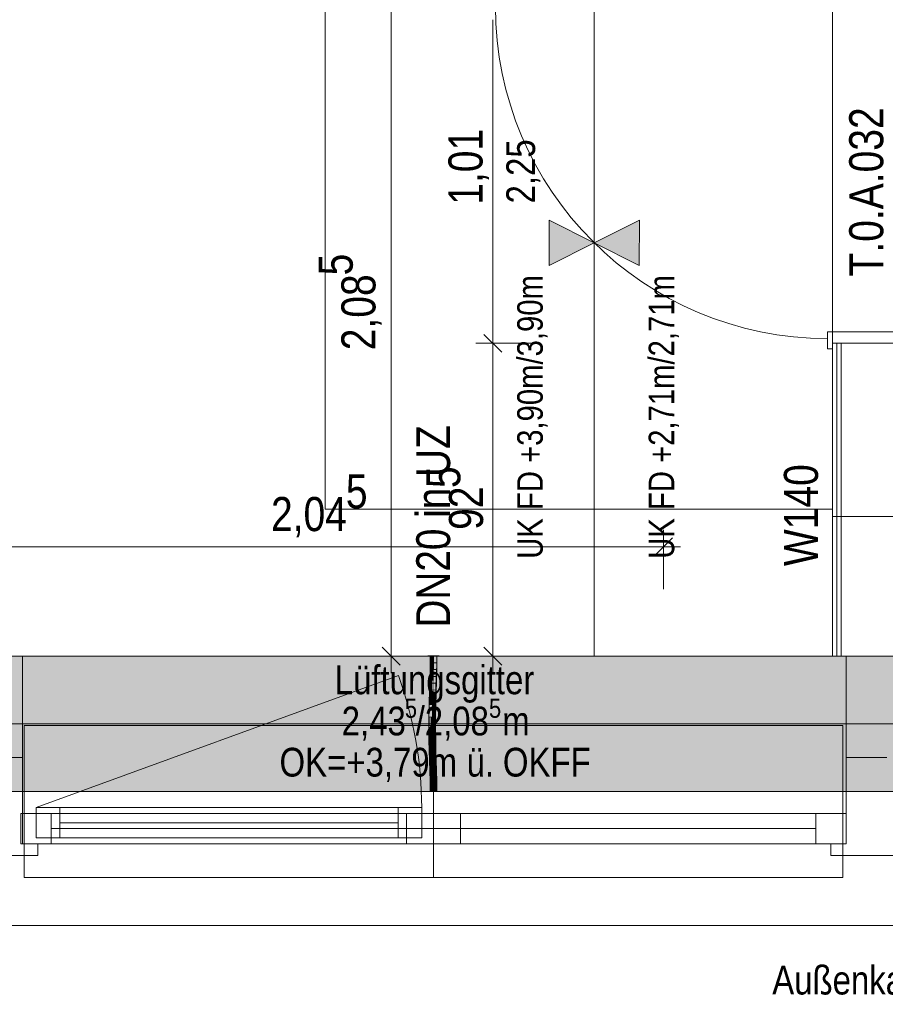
# Model space of a CAD drawing. Extents: x -620 to 300, y 62 to 1162.
# Tile 19 of 93: x -284 to -233, y 203 to 261. Entities that reach past the tile are written whole.
import ezdxf
from ezdxf.lldxf.tags import DXFTag

# ---------------------------------------------------------------- set-up
doc = ezdxf.new("R2010")
doc.units = 0
doc.layers.get('0').update_dxf_attribs({"lineweight": 13})
for name, color, linetype, lineweight, true_color in [('--Bem innen', 9, 'Continuous', 13, 0x808080), ('00 -Bauelemente -Dämmung innen', 7, 'Continuous', 9, 0xff7fe6), ('00 -Bauelemente -Gipskarton', 7, 'Continuous', 9, 0xff7fe6), ('00_Beschriftung UZ', 3, 'Continuous', 35, 0x00ff00), ('30 -33 Aussenwände- 7 Fassade_ Elemente', 7, 'Continuous', 9, 0x00aacc), ('30 -34 Innenwände- 2 nichttragend', 7, 'Continuous', 18, 0xff7fe6), ('30 -34 Innenwände- 4 Türen_Fenster', 7, 'Continuous', 15, 0x9955ff), ('30 -35 Decken- 1 Konstruktion-Träger- Stahlbeton', 7, 'Continuous', 13, 0x33aa00), ('70 -72 Beschriftung- 1 Beschriftung allgemein', 7, 'Continuous', 9, 0xff6633), ('70 -72 Beschriftung- 2 Beschriftung Bauteile', 7, 'Continuous', 9, 0x9999ff), ('70 -72 Beschriftung- 8 barrierefrei', 7, 'fein_strichliert-A06G94JU8I', 9, 0x888888), ('70 -76 Bemaßung- 2 Allgemein', 9, 'Continuous', 5, 0x808080), ('E_Leerrohr 20', 7, 'Continuous', 13, 0xcc0099), ('E_Leerrohr 20-Shading', 7, 'Continuous', 13, 0xcc0099), ('iwb_Schraffur_Unterzug', 7, 'Continuous', 5, 0xffffcc)]:
    doc.layers.add(name, color=color, linetype=linetype, lineweight=lineweight, true_color=true_color)
for name, color, linetype, lineweight in [('70 -71 Achsen- 1 Gebäudeachsen', 7, 'STRICHPUNKT2-A06G94JT8I', 18), ('70 -75 Raumstempel- 3 Wandstempel', 7, 'Continuous', 50), ('Detailelementbeschriftung', 7, 'Continuous', 9), ('Keine', 7, 'Continuous', 9)]:
    doc.layers.add(name, color=color, linetype=linetype, lineweight=lineweight)
doc.styles.get("Standard").update_dxf_attribs({"font": 'ARIALN.TTF'})
tags = doc.linetypes.add('fein_strichliert-A06G94JU8I', pattern=[4, 1, -2, 1]).pattern_tags.tags
tags[8:9] = [DXFTag(74, 4), DXFTag(75, 0), DXFTag(340, '0'), DXFTag(46, 0.0), DXFTag(50, 0.0), DXFTag(44, 0.0), DXFTag(45, 0.0)]
tags[6:7] = [DXFTag(74, 4), DXFTag(75, 0), DXFTag(340, '0'), DXFTag(46, 0.0), DXFTag(50, 0.0), DXFTag(44, 0.0), DXFTag(45, 0.0)]
tags[4:5] = [DXFTag(74, 4), DXFTag(75, 0), DXFTag(340, '0'), DXFTag(46, 0.0), DXFTag(50, 0.0), DXFTag(44, 0.0), DXFTag(45, 0.0)]
tags = doc.linetypes.add('STRICHPUNKT2', pattern=[12.7, 6.35, -3.175, 0, -3.175]).pattern_tags.tags
tags[10:11] = [DXFTag(74, 4), DXFTag(75, 0), DXFTag(340, '0'), DXFTag(46, 0.0), DXFTag(50, 0.0), DXFTag(44, 0.0), DXFTag(45, 0.0)]
tags[8:9] = [DXFTag(74, 4), DXFTag(75, 0), DXFTag(340, '0'), DXFTag(46, 0.0), DXFTag(50, 0.0), DXFTag(44, 0.0), DXFTag(45, 0.0)]
tags[6:7] = [DXFTag(74, 4), DXFTag(75, 0), DXFTag(340, '0'), DXFTag(46, 0.0), DXFTag(50, 0.0), DXFTag(44, 0.0), DXFTag(45, 0.0)]
tags[4:5] = [DXFTag(74, 4), DXFTag(75, 0), DXFTag(340, '0'), DXFTag(46, 0.0), DXFTag(50, 0.0), DXFTag(44, 0.0), DXFTag(45, 0.0)]
tags = doc.linetypes.add('STRICHPUNKT2-A06G94JT8I', pattern=[12.7, 6.35, -3.175, 0, -3.175]).pattern_tags.tags
tags[10:11] = [DXFTag(74, 4), DXFTag(75, 0), DXFTag(340, '0'), DXFTag(46, 0.0), DXFTag(50, 0.0), DXFTag(44, 0.0), DXFTag(45, 0.0)]
tags[8:9] = [DXFTag(74, 4), DXFTag(75, 0), DXFTag(340, '0'), DXFTag(46, 0.0), DXFTag(50, 0.0), DXFTag(44, 0.0), DXFTag(45, 0.0)]
tags[6:7] = [DXFTag(74, 4), DXFTag(75, 0), DXFTag(340, '0'), DXFTag(46, 0.0), DXFTag(50, 0.0), DXFTag(44, 0.0), DXFTag(45, 0.0)]
tags[4:5] = [DXFTag(74, 4), DXFTag(75, 0), DXFTag(340, '0'), DXFTag(46, 0.0), DXFTag(50, 0.0), DXFTag(44, 0.0), DXFTag(45, 0.0)]

# ---------------------------------------------------------------- blocks, each defined once
blk = doc.blocks.new('Shading-A06G94JF8I', base_point=(-259.802, 219.988))
at = {"layer": 'E_Leerrohr 20-Shading', "color": 223, "true_color": 0xc67fb4}
for points in [[(-260.019, 223.614), (-260.077, 223.614), (-260.025, 222.891), (-260.084, 222.892)], [(-259.722, 223.614), (-259.736, 223.614), (-259.73, 222.886), (-259.742, 222.887)], [(-259.722, 223.614), (-259.73, 222.886), (-259.701, 223.614), (-259.712, 222.886)], [(-259.701, 223.614), (-259.712, 222.886), (-259.691, 223.614), (-259.703, 222.886)], [(-259.703, 222.886), (-259.688, 222.886), (-259.691, 223.614), (-259.677, 223.614)], [(-259.688, 222.886), (-259.684, 222.886), (-259.677, 223.614)], [(-260.025, 222.891), (-260.084, 222.892), (-260.042, 222.167), (-260.099, 222.169)], [(-260.04, 222.167), (-260.025, 222.891), (-260.042, 222.167)], [(-259.73, 222.886), (-259.742, 222.887), (-259.75, 222.16), (-259.758, 222.16)], [(-259.734, 222.75), (-259.75, 222.16), (-259.749, 222.16)], [(-259.712, 222.886), (-259.749, 222.16), (-259.734, 222.16)], [(-259.712, 222.886), (-259.73, 222.886), (-259.749, 222.16), (-259.734, 222.75)], [(-259.712, 222.886), (-259.734, 222.16), (-259.703, 222.886), (-259.726, 222.16)], [(-259.726, 222.16), (-259.714, 222.159), (-259.703, 222.886), (-259.688, 222.886)], [(-259.714, 222.159), (-259.699, 222.159), (-259.688, 222.886), (-259.684, 222.886)], [(-260.042, 222.167), (-260.099, 222.169), (-260.065, 221.443), (-260.119, 221.444)], [(-260.065, 221.443), (-260.061, 221.443), (-260.042, 222.167), (-260.04, 222.167)], [(-260.061, 221.443), (-260.06, 221.443), (-260.04, 222.167)], [(-259.75, 222.16), (-259.758, 222.16), (-259.775, 221.435), (-259.777, 221.435)], [(-259.749, 222.16), (-259.75, 222.16), (-259.772, 221.435), (-259.775, 221.435)], [(-259.734, 222.16), (-259.749, 222.16), (-259.761, 221.435), (-259.772, 221.435)], [(-259.734, 222.16), (-259.761, 221.435), (-259.726, 222.16), (-259.754, 221.435)], [(-259.754, 221.435), (-259.748, 221.435), (-259.726, 222.16), (-259.714, 222.159)], [(-259.748, 221.435), (-259.719, 221.434), (-259.714, 222.159), (-259.699, 222.159)], [(-260.138, 220.719), (-260.073, 221.169), (-260.119, 221.444), (-260.065, 221.443)], [(-260.065, 221.443), (-260.073, 221.169), (-260.061, 221.443), (-260.067, 221.207)], [(-260.067, 221.207), (-260.066, 221.217), (-260.061, 221.443), (-260.06, 221.443)], [(-259.775, 221.435), (-259.777, 221.435), (-259.784, 221.174)], [(-259.781, 221.141), (-259.78, 221.302), (-259.784, 221.168)], [(-259.78, 221.302), (-259.784, 221.174), (-259.784, 221.168)], [(-259.761, 221.435), (-259.772, 221.435), (-259.774, 221.074), (-259.781, 221.141)], [(-259.781, 221.141), (-259.772, 221.435), (-259.78, 221.302), (-259.775, 221.435)], [(-259.761, 221.435), (-259.774, 221.074), (-259.754, 221.435), (-259.77, 221.029)], [(-259.77, 221.029), (-259.767, 221.004), (-259.754, 221.435), (-259.748, 221.435)], [(-259.767, 221.004), (-259.738, 220.71), (-259.748, 221.435), (-259.719, 221.434)], [(-260.088, 220.718), (-260.138, 220.719), (-260.112, 219.991), (-260.151, 219.992)], [(-260.088, 220.718), (-260.082, 220.848), (-260.138, 220.719), (-260.073, 221.169)], [(-260.093, 219.991), (-260.079, 220.718), (-260.112, 219.991), (-260.088, 220.718)], [(-260.079, 220.718), (-260.066, 221.217), (-260.088, 220.718)], [(-260.073, 221.169), (-260.082, 220.848), (-260.067, 221.207), (-260.069, 221.153)], [(-260.069, 221.153), (-260.066, 221.217), (-260.067, 221.207)], [(-259.807, 219.988), (-259.787, 220.711), (-259.81, 219.988), (-259.794, 220.711)], [(-259.794, 220.711), (-259.796, 220.711), (-259.81, 219.988)], [(-259.807, 219.988), (-259.803, 219.988), (-259.782, 220.711), (-259.793, 220.316)], [(-259.807, 219.988), (-259.782, 220.711), (-259.787, 220.711)], [(-259.802, 219.988), (-259.751, 219.987), (-259.78, 220.711), (-259.738, 220.71)], [(-259.802, 219.988), (-259.78, 220.711), (-259.793, 220.316)], [(-259.784, 221.168), (-259.784, 221.174), (-259.796, 220.711)], [(-259.794, 220.711), (-259.781, 221.141), (-259.796, 220.711), (-259.784, 221.168)], [(-259.774, 221.074), (-259.781, 221.141), (-259.787, 220.711), (-259.794, 220.711)], [(-259.793, 220.316), (-259.78, 220.711), (-259.782, 220.711)], [(-259.774, 221.074), (-259.787, 220.711), (-259.77, 221.029), (-259.782, 220.711)], [(-259.782, 220.711), (-259.78, 220.711), (-259.77, 221.029), (-259.767, 221.004)], [(-259.78, 220.711), (-259.738, 220.71), (-259.767, 221.004)], [(-259.803, 219.988), (-259.802, 219.988), (-259.793, 220.316)], [(-260.117, 219.264), (-260.114, 219.631), (-260.154, 219.264), (-260.153, 219.631)], [(-260.114, 219.631), (-260.112, 219.991), (-260.153, 219.631), (-260.151, 219.992)], [(-260.096, 219.264), (-260.093, 219.991), (-260.117, 219.264), (-260.112, 219.991)], [(-259.807, 219.988), (-259.81, 219.988), (-259.812, 219.463)], [(-259.808, 219.841), (-259.812, 219.463), (-259.811, 219.545)], [(-259.81, 219.325), (-259.811, 219.545), (-259.812, 219.434)], [(-259.811, 219.545), (-259.812, 219.463), (-259.812, 219.434)], [(-259.81, 219.625), (-259.811, 219.545), (-259.809, 219.625)], [(-259.81, 219.325), (-259.807, 219.625), (-259.811, 219.545), (-259.809, 219.625)], [(-259.803, 219.988), (-259.81, 219.625), (-259.809, 219.625)], [(-259.803, 219.988), (-259.807, 219.988), (-259.81, 219.625), (-259.808, 219.841)], [(-259.806, 219.625), (-259.81, 219.325), (-259.806, 219.625), (-259.809, 219.265)], [(-259.807, 219.625), (-259.81, 219.325), (-259.806, 219.625)], [(-259.807, 219.625), (-259.803, 219.988), (-259.809, 219.625)], [(-259.806, 219.625), (-259.809, 219.265), (-259.806, 219.625)], [(-259.806, 219.625), (-259.809, 219.265), (-259.753, 219.624), (-259.754, 219.266)], [(-259.806, 219.698), (-259.803, 219.988), (-259.806, 219.625), (-259.807, 219.625)], [(-259.802, 219.988), (-259.806, 219.625), (-259.751, 219.987), (-259.753, 219.624)], [(-259.806, 219.698), (-259.806, 219.625), (-259.802, 219.988), (-259.806, 219.625)], [(-259.802, 219.988), (-259.803, 219.988), (-259.806, 219.698)], [(-259.806, 219.698), (-259.806, 219.625), (-259.806, 219.625)], [(-260.117, 219.264), (-260.154, 219.264), (-260.103, 218.653), (-260.146, 218.653)], [(-260.088, 218.654), (-260.096, 219.264), (-260.103, 218.653), (-260.117, 219.264)], [(-259.812, 219.463), (-259.813, 219.265), (-259.812, 219.434)], [(-259.813, 219.265), (-259.81, 219.265), (-259.812, 219.434), (-259.81, 219.325)], [(-259.81, 219.265), (-259.809, 219.265), (-259.81, 219.325)], [(-259.795, 218.659), (-259.809, 219.265), (-259.805, 218.659), (-259.81, 219.265)], [(-259.747, 218.66), (-259.754, 219.266), (-259.795, 218.659), (-259.809, 219.265)], [(-260.103, 218.653), (-260.146, 218.653), (-260.078, 218.044), (-260.132, 218.042)], [(-260.073, 218.044), (-260.088, 218.654), (-260.078, 218.044), (-260.103, 218.653)], [(-259.795, 218.659), (-259.805, 218.659), (-259.77, 218.052), (-259.79, 218.052)], [(-259.732, 218.053), (-259.747, 218.66), (-259.77, 218.052), (-259.795, 218.659)], [(-260.132, 218.042), (-260.11, 217.875), (-260.078, 218.044), (-260.069, 217.875)], [(-260.11, 217.875), (-260.132, 218.042), (-260.127, 217.875)], [(-260.113, 217.434), (-260.055, 217.435), (-260.127, 217.875), (-260.11, 217.875)], [(-260.11, 217.875), (-260.055, 217.435), (-260.069, 217.875), (-260.066, 217.806)], [(-260.066, 217.806), (-260.073, 218.044), (-260.078, 218.044)], [(-259.761, 217.878), (-259.77, 218.052), (-259.785, 217.877), (-259.79, 218.052)], [(-259.739, 217.445), (-259.761, 217.878), (-259.772, 217.444), (-259.785, 217.877)], [(-259.727, 217.878), (-259.732, 218.053), (-259.761, 217.878), (-259.77, 218.052)], [(-259.739, 217.445), (-259.714, 217.445), (-259.761, 217.878), (-259.727, 217.878)], [(-260.055, 217.435), (-260.113, 217.434), (-260.037, 216.827), (-260.096, 216.826)], [(-259.739, 217.445), (-259.772, 217.444), (-259.709, 216.836), (-259.755, 216.834)], [(-259.696, 216.836), (-259.714, 217.445), (-259.709, 216.836), (-259.739, 217.445)], [(-260.037, 216.827), (-260.096, 216.826), (-260.025, 216.22), (-260.083, 216.219)], [(-260.024, 216.22), (-260.037, 216.827), (-260.025, 216.22), (-260.037, 216.827)], [(-259.709, 216.836), (-259.755, 216.834), (-259.686, 216.225), (-259.741, 216.224)], [(-259.683, 216.225), (-259.696, 216.836), (-259.686, 216.225), (-259.709, 216.836)], [(-260.025, 216.22), (-260.083, 216.219), (-260.023, 215.614), (-260.077, 215.614)], [(-260.019, 215.614), (-260.024, 216.22), (-260.023, 215.614), (-260.025, 216.22)], [(-259.677, 215.614), (-259.686, 216.225), (-259.736, 215.614), (-259.741, 216.224)], [(-259.677, 215.614), (-259.683, 216.225), (-259.686, 216.225)]]:
    blk.add_solid(points, dxfattribs=at)
at = {"layer": 'E_Leerrohr 20-Shading', "color": 231, "true_color": 0xe17fc9}
for points in [[(-259.912, 223.614), (-260.019, 223.614), (-259.912, 222.889), (-260.025, 222.891)], [(-259.884, 222.889), (-259.877, 223.614), (-259.912, 222.889), (-259.912, 223.614)], [(-259.877, 223.614), (-259.884, 222.889), (-259.879, 222.889)], [(-259.879, 222.889), (-259.873, 222.889), (-259.877, 223.614)], [(-259.873, 222.889), (-259.742, 222.887), (-259.877, 223.614), (-259.736, 223.614)], [(-259.98, 222.89), (-260.025, 222.891), (-259.977, 222.166), (-260.04, 222.167)], [(-259.917, 222.164), (-259.912, 222.889), (-259.977, 222.166), (-259.98, 222.89)], [(-259.899, 222.164), (-259.884, 222.889), (-259.917, 222.164), (-259.912, 222.889)], [(-259.884, 222.889), (-259.899, 222.164), (-259.894, 222.164)], [(-259.884, 222.164), (-259.879, 222.889), (-259.894, 222.164), (-259.884, 222.889)], [(-259.884, 222.164), (-259.862, 222.163), (-259.879, 222.889), (-259.873, 222.889)], [(-259.862, 222.163), (-259.758, 222.16), (-259.873, 222.889), (-259.742, 222.887)], [(-259.977, 222.166), (-260.04, 222.167), (-259.976, 221.441), (-260.06, 221.443)], [(-259.976, 221.441), (-259.932, 221.439), (-259.977, 222.166), (-259.92, 222.164)], [(-259.932, 221.439), (-259.923, 221.439), (-259.92, 222.164), (-259.917, 222.164)], [(-259.919, 221.439), (-259.899, 222.164), (-259.923, 221.439), (-259.917, 222.164)], [(-259.884, 222.164), (-259.899, 222.164), (-259.889, 221.438), (-259.919, 221.439)], [(-259.889, 221.438), (-259.848, 221.437), (-259.884, 222.164), (-259.862, 222.163)], [(-259.848, 221.437), (-259.777, 221.435), (-259.862, 222.163), (-259.758, 222.16)], [(-260.06, 221.443), (-260.066, 221.217), (-259.976, 221.441), (-259.975, 221.358)], [(-259.975, 221.358), (-260.066, 221.217), (-259.975, 220.859)], [(-259.976, 221.441), (-259.975, 221.358), (-259.932, 221.439), (-259.932, 221.426)], [(-259.932, 221.426), (-259.975, 221.358), (-259.943, 220.734), (-259.975, 220.859)], [(-259.938, 220.714), (-259.923, 221.439), (-259.943, 220.734), (-259.932, 221.426)], [(-259.923, 221.439), (-259.938, 220.714), (-259.926, 221.175)], [(-259.932, 221.426), (-259.923, 221.439), (-259.932, 221.439)], [(-259.926, 221.175), (-259.919, 221.439), (-259.923, 221.439)], [(-259.891, 221.175), (-259.889, 221.438), (-259.926, 221.175), (-259.919, 221.439)], [(-259.891, 221.175), (-259.843, 221.174), (-259.889, 221.438), (-259.848, 221.437)], [(-259.843, 221.174), (-259.784, 221.174), (-259.848, 221.437), (-259.777, 221.435)], [(-260.057, 220.717), (-260.079, 220.718), (-260.047, 219.991), (-260.093, 219.991)], [(-260.066, 221.217), (-260.079, 220.718), (-260.057, 220.717)], [(-260.057, 220.717), (-259.974, 220.715), (-260.066, 221.217), (-259.975, 220.859)], [(-260.047, 219.991), (-259.97, 219.99), (-260.057, 220.717), (-259.974, 220.715)], [(-259.975, 220.859), (-259.974, 220.715), (-259.943, 220.734), (-259.943, 220.714)], [(-259.974, 220.715), (-259.97, 219.99), (-259.943, 220.714), (-259.951, 219.99)], [(-259.951, 219.99), (-259.938, 220.714), (-259.943, 220.714)], [(-259.934, 220.714), (-259.938, 220.714), (-259.948, 219.99), (-259.951, 219.99)], [(-259.93, 219.989), (-259.92, 220.714), (-259.948, 219.99), (-259.934, 220.714)], [(-259.943, 220.714), (-259.938, 220.714), (-259.943, 220.734)], [(-259.926, 221.175), (-259.938, 220.714), (-259.923, 221.175), (-259.934, 220.714)], [(-259.934, 220.714), (-259.92, 220.714), (-259.923, 221.175), (-259.912, 221.175)], [(-259.899, 219.989), (-259.895, 220.713), (-259.93, 219.989), (-259.92, 220.714)], [(-259.92, 220.714), (-259.895, 220.713), (-259.912, 221.175), (-259.891, 221.175)], [(-259.899, 219.989), (-259.825, 219.988), (-259.895, 220.713), (-259.835, 220.712)], [(-259.891, 221.175), (-259.895, 220.713), (-259.843, 221.174), (-259.835, 220.712)], [(-259.835, 220.712), (-259.796, 220.711), (-259.843, 221.174), (-259.784, 221.174)], [(-259.825, 219.988), (-259.81, 219.988), (-259.835, 220.712), (-259.796, 220.711)], [(-260.047, 219.991), (-260.093, 219.991), (-260.045, 219.265), (-260.096, 219.264)], [(-260.047, 219.991), (-260.046, 219.629), (-259.97, 219.99), (-259.966, 219.628)], [(-260.046, 219.629), (-260.045, 219.265), (-259.966, 219.628), (-259.961, 219.265)], [(-259.97, 219.99), (-259.966, 219.628), (-259.951, 219.99), (-259.953, 219.628)], [(-259.962, 219.628), (-259.966, 219.628), (-259.958, 219.265), (-259.961, 219.265)], [(-259.953, 219.628), (-259.962, 219.628), (-259.954, 219.265), (-259.958, 219.265)], [(-259.935, 219.265), (-259.953, 219.628), (-259.954, 219.265)], [(-259.935, 219.265), (-259.93, 219.989), (-259.953, 219.628), (-259.948, 219.99)], [(-259.948, 219.99), (-259.951, 219.99), (-259.953, 219.628)], [(-259.9, 219.462), (-259.899, 219.989), (-259.933, 219.461), (-259.93, 219.989)], [(-259.899, 219.989), (-259.9, 219.462), (-259.825, 219.988), (-259.823, 219.463)], [(-259.825, 219.988), (-259.823, 219.463), (-259.81, 219.988), (-259.812, 219.463)], [(-260.045, 219.265), (-260.096, 219.264), (-260.05, 218.654), (-260.088, 218.654)], [(-260.05, 218.654), (-259.948, 218.656), (-260.045, 219.265), (-259.961, 219.265)], [(-259.961, 219.265), (-259.948, 218.656), (-259.958, 219.265), (-259.947, 218.656)], [(-259.947, 218.656), (-259.954, 219.265), (-259.958, 219.265)], [(-259.935, 219.265), (-259.954, 219.265), (-259.933, 218.657), (-259.947, 218.656)], [(-259.935, 219.265), (-259.9, 219.265), (-259.933, 219.461), (-259.9, 219.462)], [(-259.898, 218.657), (-259.9, 219.265), (-259.933, 218.657), (-259.935, 219.265)], [(-259.823, 219.463), (-259.9, 219.462), (-259.825, 219.265), (-259.9, 219.265)], [(-259.9, 219.265), (-259.898, 218.657), (-259.825, 219.265), (-259.841, 218.658)], [(-259.841, 218.658), (-259.828, 218.659), (-259.825, 219.265), (-259.823, 219.265)], [(-259.828, 218.659), (-259.805, 218.659), (-259.823, 219.265), (-259.813, 219.265)], [(-259.823, 219.463), (-259.825, 219.265), (-259.823, 219.369)], [(-259.825, 219.265), (-259.823, 219.265), (-259.823, 219.369)], [(-259.823, 219.463), (-259.823, 219.265), (-259.812, 219.463), (-259.813, 219.265)], [(-260.05, 218.654), (-260.088, 218.654), (-260.061, 218.044), (-260.073, 218.044)], [(-260.061, 218.044), (-259.932, 218.048), (-260.05, 218.654), (-259.948, 218.656)], [(-259.932, 218.048), (-259.947, 218.656), (-259.948, 218.656)], [(-259.933, 218.657), (-259.947, 218.656), (-259.928, 218.048), (-259.932, 218.048)], [(-259.893, 218.049), (-259.898, 218.657), (-259.928, 218.048), (-259.933, 218.657)], [(-259.893, 218.049), (-259.839, 218.05), (-259.898, 218.657), (-259.828, 218.659)], [(-259.839, 218.05), (-259.79, 218.052), (-259.828, 218.659), (-259.805, 218.659)], [(-260.061, 218.044), (-260.073, 218.044), (-260.066, 217.806)], [(-260.066, 217.806), (-259.914, 217.439), (-260.064, 217.875), (-259.927, 217.877)], [(-259.914, 217.439), (-260.066, 217.806), (-260.055, 217.435)], [(-259.927, 217.877), (-259.932, 218.048), (-260.064, 217.875), (-260.061, 218.044)], [(-259.928, 218.048), (-259.932, 218.048), (-259.927, 217.877)], [(-259.888, 217.44), (-259.893, 218.049), (-259.927, 217.877), (-259.928, 218.048)], [(-259.888, 217.44), (-259.927, 217.877), (-259.914, 217.439)], [(-259.888, 217.44), (-259.852, 217.441), (-259.893, 218.049), (-259.839, 218.05)], [(-259.852, 217.441), (-259.772, 217.444), (-259.839, 218.05), (-259.79, 218.052)], [(-259.914, 217.439), (-260.055, 217.435), (-259.896, 216.831), (-260.037, 216.827)], [(-259.888, 217.44), (-259.914, 217.439), (-259.883, 216.831), (-259.896, 216.831)], [(-259.883, 216.831), (-259.864, 216.832), (-259.888, 217.44), (-259.852, 217.441)], [(-259.864, 216.832), (-259.755, 216.834), (-259.852, 217.441), (-259.772, 217.444)], [(-260.028, 216.828), (-260.037, 216.827), (-260.024, 216.22)], [(-259.883, 216.222), (-259.896, 216.831), (-260.024, 216.22), (-260.028, 216.828)], [(-259.883, 216.831), (-259.896, 216.831), (-259.879, 216.222), (-259.883, 216.222)], [(-259.879, 216.222), (-259.874, 216.222), (-259.883, 216.831), (-259.864, 216.832)], [(-259.874, 216.222), (-259.741, 216.224), (-259.864, 216.832), (-259.755, 216.834)], [(-259.883, 216.222), (-260.024, 216.22), (-259.877, 215.614), (-260.019, 215.614)], [(-259.879, 216.222), (-259.883, 216.222), (-259.877, 215.614)], [(-259.736, 215.614), (-259.741, 216.224), (-259.877, 215.614), (-259.879, 216.222)]]:
    blk.add_solid(points, dxfattribs=at)
blk = doc.blocks.new('Shading-A06G94JH8I', base_point=(-259.833, 222.826))
at = {"layer": 'E_Leerrohr 20-Shading', "color": 213, "true_color": 0xd67fc0}
for points in [[(-260.207, 223.614), (-259.877, 223.614), (-260.207, 223.626), (-259.877, 223.626)], [(-260.077, 222.826), (-259.877, 222.826), (-260.077, 223.614), (-259.877, 223.614)], [(-259.877, 223.626), (-259.877, 223.614), (-259.812, 223.626), (-259.812, 223.614)], [(-259.877, 223.614), (-259.877, 222.826), (-259.828, 223.614), (-259.833, 222.826)], [(-259.833, 222.826), (-259.677, 222.826), (-259.828, 223.614), (-259.677, 223.614)], [(-259.667, 223.626), (-259.812, 223.626), (-259.667, 223.614), (-259.812, 223.614)], [(-259.606, 223.626), (-259.667, 223.626), (-259.606, 223.614), (-259.667, 223.614)], [(-259.606, 223.614), (-259.547, 223.614), (-259.606, 223.626), (-259.547, 223.626)]]:
    blk.add_solid(points, dxfattribs=at)
blk = doc.blocks.new('Shading-A06G94JJ8I', base_point=(-259.677, 215.614))
at = {"layer": 'E_Leerrohr 20-Shading', "color": 213, "true_color": 0xd67fc0}
for points in [[(-259.877, 216.402), (-260.077, 216.402), (-259.877, 215.614), (-260.077, 215.614)], [(-259.677, 215.614), (-259.677, 216.402), (-259.877, 215.614), (-259.873, 216.402)], [(-259.873, 216.402), (-259.877, 216.402), (-259.877, 215.614)], [(-259.877, 215.614), (-260.207, 215.614), (-259.877, 215.602), (-260.207, 215.602)], [(-259.812, 215.614), (-259.877, 215.614), (-259.812, 215.602), (-259.877, 215.602)], [(-259.812, 215.602), (-259.656, 215.602), (-259.812, 215.614), (-259.655, 215.614)], [(-259.656, 215.602), (-259.547, 215.602), (-259.655, 215.614), (-259.547, 215.614)]]:
    blk.add_solid(points, dxfattribs=at)
blk = doc.blocks.new('Referenz-A06G94JV8I')
at = {"layer": '00 -Bauelemente -Dämmung innen', "color": 0, "linetype": 'Continuous', "lineweight": -2, "ltscale": 0.13}
blk.add_line((-235.777, 242.114), (-235.777, 223.614), dxfattribs=at)
at = {"layer": '00 -Bauelemente -Gipskarton', "color": 0, "linetype": 'Continuous', "lineweight": -2, "ltscale": 0.13}
for p, q in [((-236.277, 242.114), (-236.277, 223.614)), ((-236.027, 242.114), (-236.027, 223.614)), ((-235.777, 242.114), (-235.777, 223.614))]:
    blk.add_line(p, q, dxfattribs=at)
at = {"layer": '00_Beschriftung UZ', "color": 0, "lineweight": -2}
blk.add_line((-250.377, 248.059), (-253.046, 246.721), dxfattribs=at)
for points in [[(-253.048, 249.391), (-250.377, 248.059), (-253.046, 246.721)], [(-247.707, 249.391), (-250.377, 248.059), (-247.708, 246.721)]]:
    blk.add_solid(points, dxfattribs=at)
at = {"layer": '30 -33 Aussenwände- 7 Fassade_ Elemente', "color": 0, "linetype": 'Continuous', "lineweight": -2, "ltscale": 0.13}
for p, q in [((-286.577, 223.614), (-284.177, 223.614)), ((-286.577, 223.614), (-130.777, 223.614)), ((-284.177, 223.614), (-284.177, 217.614)), ((-235.477, 223.614), (-233.077, 223.614)), ((-235.477, 217.614), (-235.477, 223.614)), ((-284.177, 217.614), (-286.577, 217.614)), ((-284.177, 212.514), (-284.177, 217.614)), ((-235.477, 212.514), (-235.477, 217.614)), ((-235.477, 217.614), (-233.077, 217.614)), ((-233.077, 217.614), (-235.477, 217.614)), ((-284.277, 212.514), (-284.277, 214.314)), ((-284.277, 212.514), (-284.277, 214.314)), ((-284.277, 214.314), (-259.877, 214.314)), ((-284.277, 214.314), (-282.477, 214.314)), ((-283.377, 214.664), (-260.577, 214.664)), ((-283.377, 214.664), (-281.977, 214.664)), ((-283.377, 212.864), (-283.377, 214.664)), ((-283.377, 212.864), (-283.377, 214.664)), ((-282.477, 214.314), (-282.477, 212.514)), ((-281.977, 214.664), (-281.977, 212.864)), ((-261.977, 214.664), (-260.577, 214.664)), ((-261.977, 212.864), (-261.977, 214.664)), ((-261.477, 212.514), (-261.477, 214.314)), ((-261.477, 214.314), (-259.877, 214.314)), ((-260.577, 214.664), (-260.577, 212.864)), ((-260.577, 214.664), (-260.577, 212.864)), ((-259.877, 214.314), (-235.477, 214.314)), ((-259.877, 214.314), (-258.277, 214.314)), ((-259.877, 214.314), (-259.877, 212.514)), ((-259.877, 214.314), (-259.877, 212.514)), ((-258.277, 214.314), (-258.277, 212.514)), ((-237.277, 214.314), (-235.477, 214.314)), ((-237.277, 212.514), (-237.277, 214.314)), ((-235.477, 214.314), (-235.477, 212.514)), ((-235.477, 214.314), (-235.477, 212.514)), ((-261.977, 213.764), (-281.977, 213.764)), ((-258.277, 213.414), (-237.277, 213.414)), ((-281.977, 212.864), (-283.377, 212.864)), ((-260.577, 212.864), (-283.377, 212.864)), ((-260.577, 212.864), (-261.977, 212.864)), ((-259.877, 212.514), (-284.277, 212.514)), ((-282.477, 212.514), (-284.277, 212.514)), ((-283.277, 212.514), (-284.177, 212.514)), ((-283.277, 211.814), (-283.277, 212.514)), ((-259.877, 212.514), (-261.477, 212.514)), ((-258.277, 212.514), (-259.877, 212.514)), ((-235.477, 212.514), (-259.877, 212.514)), ((-235.477, 212.514), (-237.277, 212.514)), ((-236.377, 212.514), (-235.477, 212.514)), ((-236.377, 211.814), (-236.377, 212.514)), ((-286.577, 211.814), (-283.277, 211.814)), ((-232.177, 211.814), (-236.377, 211.814)), ((-134.077, 207.674), (-289.777, 207.674))]:
    blk.add_line(p, q, dxfattribs=at)
at = {"layer": '30 -33 Aussenwände- 7 Fassade_ Elemente', "color": 0, "linetype": 'fein_strichliert-A06G94JU8I', "lineweight": -2, "ltscale": 0.13}
blk.add_line((-283.377, 214.664), (-261.952, 222.462), dxfattribs=at)
at = {"layer": '30 -33 Aussenwände- 7 Fassade_ Elemente', "color": 0, "lineweight": -2}
for p, q in [((-235.677, 219.514), (-284.077, 219.514)), ((-259.877, 219.514), (-284.077, 219.514)), ((-284.077, 219.514), (-284.077, 214.314)), ((-235.677, 219.514), (-259.877, 219.514)), ((-259.877, 214.314), (-259.877, 219.514)), ((-235.677, 214.314), (-235.677, 219.514)), ((-284.077, 214.314), (-284.077, 212.514)), ((-282.477, 214.314), (-284.077, 214.314)), ((-283.377, 214.664), (-281.977, 214.664)), ((-283.377, 212.864), (-283.377, 214.664)), ((-282.477, 214.314), (-237.277, 214.314)), ((-282.477, 212.514), (-282.477, 214.314)), ((-281.977, 214.664), (-281.977, 212.864)), ((-281.977, 214.664), (-261.977, 214.664)), ((-261.977, 214.664), (-260.577, 214.664)), ((-261.977, 214.664), (-261.977, 212.864)), ((-261.477, 212.514), (-261.477, 214.314)), ((-261.477, 214.314), (-259.877, 214.314)), ((-260.577, 214.664), (-260.577, 212.864)), ((-259.877, 214.314), (-259.877, 212.514)), ((-258.277, 214.314), (-259.877, 214.314)), ((-258.277, 214.314), (-258.277, 212.514)), ((-258.277, 214.314), (-237.277, 214.314)), ((-237.277, 214.314), (-235.677, 214.314)), ((-237.277, 214.314), (-237.277, 212.514)), ((-235.677, 214.314), (-235.677, 212.514)), ((-261.977, 213.764), (-281.977, 213.764)), ((-282.477, 213.414), (-237.277, 213.414)), ((-258.277, 213.414), (-237.277, 213.414)), ((-281.977, 212.864), (-283.377, 212.864)), ((-261.977, 212.864), (-281.977, 212.864)), ((-260.577, 212.864), (-261.977, 212.864)), ((-284.077, 212.514), (-282.477, 212.514)), ((-284.077, 210.514), (-284.077, 212.514)), ((-237.277, 212.514), (-282.477, 212.514)), ((-261.477, 212.514), (-282.477, 212.514)), ((-259.877, 212.514), (-261.477, 212.514)), ((-259.877, 210.514), (-259.877, 212.514)), ((-259.877, 212.514), (-258.277, 212.514)), ((-237.277, 212.514), (-258.277, 212.514)), ((-235.677, 212.514), (-237.277, 212.514)), ((-235.677, 212.514), (-235.677, 210.514)), ((-259.877, 210.514), (-284.077, 210.514)), ((-235.677, 210.514), (-284.077, 210.514)), ((-235.677, 210.514), (-259.877, 210.514))]:
    blk.add_line(p, q, dxfattribs=at)
at = {"layer": '30 -33 Aussenwände- 7 Fassade_ Elemente', "color": 0, "linetype": 'fein_strichliert-A06G94JU8I', "lineweight": -2, "ltscale": 0.13}
blk.add_ellipse((-283.377, 214.664), major_axis=(22.8, 0), ratio=1, start_param=0, end_param=0.349066, dxfattribs=at)
at = {"layer": '30 -34 Innenwände- 2 nichttragend', "color": 0, "linetype": 'Continuous', "lineweight": -2, "ltscale": 0.13}
for q in [(-236.277, 241.794), (-236.277, 223.614)]:
    blk.add_line((-236.277, 242.114), q, dxfattribs=at)
at = {"layer": '30 -34 Innenwände- 4 Türen_Fenster', "color": 0, "linetype": 'fein_strichliert-A06G94JU8I', "lineweight": -2, "ltscale": 0.13}
blk.add_line((-236.277, 262.314), (-236.277, 242.114), dxfattribs=at)
at = {"layer": '30 -34 Innenwände- 4 Türen_Fenster', "color": 0, "linetype": 'Continuous', "lineweight": -2, "ltscale": 0.13}
for p, q in [((-236.577, 242.394), (-236.577, 242.794)), ((-236.577, 242.794), (-231.977, 242.794)), ((-236.577, 241.794), (-236.577, 242.394)), ((-236.277, 241.794), (-236.577, 241.794)), ((-232.277, 242.114), (-236.277, 242.114)), ((-236.277, 242.114), (-236.277, 241.794))]:
    blk.add_line(p, q, dxfattribs=at)
at = {"layer": '30 -34 Innenwände- 4 Türen_Fenster', "color": 0, "linetype": 'fein_strichliert-A06G94JU8I', "lineweight": -2, "ltscale": 0.13}
blk.add_ellipse((-236.577, 262.034), major_axis=(-19.64, 0), ratio=1, start_param=0, end_param=1.570796, dxfattribs=at)
at = {"layer": '30 -35 Decken- 1 Konstruktion-Träger- Stahlbeton', "color": 0, "linetype": 'fein_strichliert-A06G94JU8I', "lineweight": -2, "ltscale": 0.13}
for p, q in [((-452.177, 223.614), (34.823, 223.614)), ((-452.177, 215.614), (34.823, 215.614))]:
    blk.add_line(p, q, dxfattribs=at)
at = {"layer": '70 -71 Achsen- 1 Gebäudeachsen', "color": 0, "linetype": 'STRICHPUNKT2-A06G94JT8I', "lineweight": -2, "ltscale": 0.13}
blk.add_line((-539.606, 219.614), (75.163, 219.614), dxfattribs=at)
at = {"layer": '70 -72 Beschriftung- 1 Beschriftung allgemein', "color": 0, "linetype": 'fein_strichliert-A06G94JU8I', "lineweight": -2, "ltscale": 0.13}
blk.add_line((-250.377, 265.314), (-250.377, 223.614), dxfattribs=at)
at = {"layer": '70 -72 Beschriftung- 8 barrierefrei', "color": 0, "linetype": 'fein_strichliert-A06G94JU8I', "lineweight": -2, "ltscale": 0.13}
for p, q in [((-266.277, 232.314), (-266.277, 262.314)), ((-236.277, 262.314), (-236.277, 232.314)), ((-236.277, 232.314), (-266.277, 232.314))]:
    blk.add_line(p, q, dxfattribs=at)
at = {"layer": '70 -75 Raumstempel- 3 Wandstempel', "color": 0, "linetype": 'Continuous', "lineweight": -2, "ltscale": 0.13}
blk.add_line((-236.277, 231.881), (-232.277, 231.881), dxfattribs=at)
at = {"layer": '70 -76 Bemaßung- 2 Allgemein', "color": 0, "linetype": 'Continuous', "lineweight": -2, "ltscale": 0.13}
for p, q in [((-262.377, 224.674), (-262.377, 264.253)), ((-256.377, 261.253), (-256.377, 260.193)), ((-256.377, 243.174), (-256.377, 261.253)), ((-256.377, 241.114), (-256.377, 243.174)), ((-256.377, 243.114), (-256.377, 241.053)), ((-256.908, 242.644), (-255.847, 241.583)), ((-255.847, 241.583), (-256.908, 242.644)), ((-253.877, 242.114), (-257.377, 242.114)), ((-253.877, 242.114), (-257.377, 242.114)), ((-256.377, 224.674), (-256.377, 241.053)), ((-245.747, 230.605), (-246.808, 229.543)), ((-246.277, 227.574), (-246.277, 231.074)), ((-247.338, 230.074), (-286.117, 230.074)), ((-245.277, 230.074), (-247.338, 230.074)), ((-262.377, 222.614), (-262.377, 224.674)), ((-256.377, 222.614), (-256.377, 224.674)), ((-259.877, 223.614), (-263.377, 223.614)), ((-261.847, 223.083), (-262.908, 224.144)), ((-253.877, 223.614), (-257.377, 223.614)), ((-255.847, 223.083), (-256.908, 224.144))]:
    blk.add_line(p, q, dxfattribs=at)
at = {"layer": '70 -76 Bemaßung- 2 Allgemein', "color": 0, "lineweight": -2}
for p, q in [((-253.046, 246.721), (-253.048, 249.391)), ((-253.048, 249.391), (-250.377, 248.059)), ((-247.707, 249.391), (-250.377, 248.059)), ((-247.708, 246.721), (-247.707, 249.391)), ((-250.377, 248.059), (-247.708, 246.721))]:
    blk.add_line(p, q, dxfattribs=at)
at = {"layer": '--Bem innen', "color": 0, "linetype": 'Continuous', "lineweight": -2, "ltscale": 0.13, "insert": (-255.571, 250.386), "char_height": 1.7, "attachment_point": 1, "rotation": 90}
blk.add_mtext('{\\fArial Narrow;2,25}', dxfattribs=at)
at = {"layer": '00_Beschriftung UZ', "color": 0, "linetype": 'ByBlock', "lineweight": -2, "ltscale": 0.13, "char_height": 1.51033, "attachment_point": 1, "rotation": 90}
for s, insert in [('{\\fArial Narrow;UK FD +3,90m/3,90m}', (-254.928, 229.371)), ('{\\fArial Narrow;UK FD +2,71m/2,71m}', (-247.153, 229.371))]:
    blk.add_mtext(s, dxfattribs=dict(at, insert=insert))
at = {"layer": '70 -72 Beschriftung- 1 Beschriftung allgemein', "color": 0, "linetype": 'Continuous', "lineweight": -2, "ltscale": 0.13, "attachment_point": 1}
for s, insert, char_height in [('{\\fArial Narrow;Lüftungsgitter}', (-265.72, 223.061), 1.7), ('{\\fArial Narrow;5}', (-261.571, 221.1), 1.13339), ('{\\fArial Narrow;/2,08}', (-260.933, 220.628), 1.7), ('{\\fArial Narrow;5}', (-256.597, 221.1), 1.13339), ('{\\fArial Narrow;2,43}', (-265.308, 220.628), 1.7), ('{\\fArial Narrow;m}', (-255.814, 220.628), 1.7), ('{\\fArial Narrow;OK=+3,79m}', (-268.985, 218.192), 1.7), ('{\\fArial Narrow;ü.}', (-257.92, 218.192), 1.7), ('{\\fArial Narrow;OKFF}', (-255.777, 218.192), 1.7)]:
    blk.add_mtext(s, dxfattribs=dict(at, insert=insert, char_height=char_height))
at = {"layer": '70 -72 Beschriftung- 2 Beschriftung Bauteile', "color": 0, "linetype": 'Continuous', "lineweight": -2, "ltscale": 0.13, "insert": (-239.849, 205.303), "char_height": 1.7, "attachment_point": 1}
blk.add_mtext('{\\fArial Narrow;Außenkante Aufkantung}', dxfattribs=at)
at = {"layer": '70 -75 Raumstempel- 3 Wandstempel', "color": 0, "linetype": 'Continuous', "lineweight": -2, "ltscale": 0.13, "insert": (-239.156, 228.939), "char_height": 2.01377, "attachment_point": 1, "rotation": 90}
blk.add_mtext('{\\fArial Narrow;W140}', dxfattribs=at)
at = {"layer": '70 -76 Bemaßung- 2 Allgemein', "color": 0, "linetype": 'Continuous', "lineweight": -2, "ltscale": 0.13, "char_height": 2.01377, "attachment_point": 1, "rotation": 90}
for s, insert in [('{\\fArial Narrow;1,01}', (-258.993, 250.307)), ('{\\fArial Narrow;5}', (-266.67, 246.13)), ('{\\fArial Narrow;2,08}', (-265.327, 241.704)), ('{\\fArial Narrow;5}', (-260.306, 233.553)), ('{\\fArial Narrow;92}', (-258.963, 231.08))]:
    blk.add_mtext(s, dxfattribs=dict(at, insert=insert))
at = {"layer": '70 -76 Bemaßung- 2 Allgemein', "color": 0, "linetype": 'Continuous', "lineweight": -2, "ltscale": 0.13, "char_height": 2.01377, "attachment_point": 1}
for s, insert in [('{\\fArial Narrow;5}', (-265.061, 234.367)), ('{\\fArial Narrow;2,04}', (-269.487, 233.024))]:
    blk.add_mtext(s, dxfattribs=dict(at, insert=insert))
at = {"layer": 'Keine', "color": 0, "linetype": 'Continuous', "lineweight": -2, "ltscale": 0.13, "insert": (-235.298, 246.067), "char_height": 2.01377, "attachment_point": 1, "rotation": 90}
blk.add_mtext('{\\fArial Narrow;T.0.A.032}', dxfattribs=at)
blk = doc.blocks.new('Referenz-A06G94JX8I')
at = {"layer": 'iwb_Schraffur_Unterzug', "linetype": 'Continuous', "ltscale": 0.13}
for points in [[(-539.606, 223.614), (75.163, 223.614), (75.163, 221.683)], [(-539.606, 223.614), (75.163, 221.683), (-539.606, 220.433)], [(-452.176, 223.614), (75.163, 223.614), (75.163, 219.318)], [(-452.176, 223.614), (75.163, 219.318), (75.163, 215.614)], [(-452.176, 223.614), (75.163, 215.614), (-452.176, 215.614)], [(-539.606, 220.433), (75.163, 221.683), (75.163, 217.544)], [(-539.606, 220.433), (75.163, 217.544), (-539.606, 218.794)], [(-539.606, 218.794), (75.163, 217.544), (75.163, 215.614)], [(-539.606, 218.794), (75.163, 215.614), (-539.606, 215.614)]]:
    blk.add_solid(points, dxfattribs=at)
blk = doc.blocks.new('Enddeckel-A06G94RB8I')
at = {"color": 0, "linetype": 'ByBlock', "lineweight": -2, "ltscale": 0.13}
for p, q in [((-260.077, 216.402), (-260.077, 215.614)), ((-259.96, 216.402), (-260.077, 216.402)), ((-259.795, 216.402), (-259.96, 216.402)), ((-259.677, 216.402), (-259.795, 216.402)), ((-259.677, 215.614), (-259.677, 216.402)), ((-260.207, 215.614), (-260.207, 215.602)), ((-260.014, 215.614), (-260.207, 215.614)), ((-260.014, 215.602), (-260.207, 215.602)), ((-259.96, 215.614), (-260.077, 215.614)), ((-259.741, 215.614), (-260.014, 215.614)), ((-259.741, 215.602), (-260.014, 215.602)), ((-259.795, 215.614), (-259.96, 215.614)), ((-259.677, 215.614), (-259.795, 215.614)), ((-259.547, 215.614), (-259.741, 215.614)), ((-259.547, 215.602), (-259.741, 215.602)), ((-259.547, 215.602), (-259.547, 215.614))]:
    blk.add_line(p, q, dxfattribs=at)
at = {"color": 0, "linetype": 'STRICHPUNKT2', "lineweight": 5, "ltscale": 0.13}
blk.add_line((-259.877, 215.614), (-259.877, 216.402), dxfattribs=at)
blk = doc.blocks.new('Enddeckel-A06G94RD8I')
at = {"color": 0, "linetype": 'ByBlock', "lineweight": -2, "ltscale": 0.13}
for p, q in [((-260.207, 223.626), (-260.207, 223.614)), ((-260.207, 223.626), (-260.014, 223.626)), ((-260.207, 223.614), (-260.014, 223.614)), ((-260.077, 223.614), (-260.077, 222.826)), ((-260.077, 223.614), (-259.96, 223.614)), ((-260.014, 223.626), (-259.741, 223.626)), ((-260.014, 223.614), (-259.741, 223.614)), ((-259.96, 223.614), (-259.795, 223.614)), ((-259.795, 223.614), (-259.677, 223.614)), ((-259.741, 223.626), (-259.547, 223.626)), ((-259.741, 223.614), (-259.547, 223.614)), ((-259.677, 222.826), (-259.677, 223.614)), ((-259.547, 223.614), (-259.547, 223.626)), ((-260.077, 222.826), (-259.96, 222.826)), ((-259.96, 222.826), (-259.795, 222.826)), ((-259.795, 222.826), (-259.677, 222.826))]:
    blk.add_line(p, q, dxfattribs=at)
at = {"color": 0, "linetype": 'STRICHPUNKT2', "lineweight": 5, "ltscale": 0.13}
blk.add_line((-259.877, 223.614), (-259.877, 222.826), dxfattribs=at)
blk = doc.blocks.new('Flexrohr-A06G94RF8I')
at = {"color": 0, "linetype": 'ByBlock', "lineweight": -2, "ltscale": 0.13}
for p, q in [((-260.077, 223.614), (-260.084, 222.892)), ((-260.077, 223.614), (-259.677, 223.614)), ((-259.677, 223.614), (-259.684, 222.886)), ((-260.069, 223.215), (-259.693, 223.212)), ((-260.084, 222.892), (-260.099, 222.169)), ((-260.073, 222.817), (-259.697, 222.811)), ((-259.684, 222.886), (-259.699, 222.159)), ((-260.099, 222.169), (-260.119, 221.444)), ((-260.091, 222.019), (-259.715, 222.009)), ((-260.082, 222.418), (-259.706, 222.41)), ((-259.699, 222.159), (-259.719, 221.434)), ((-260.119, 221.444), (-260.138, 220.719)), ((-260.102, 221.619), (-259.726, 221.609)), ((-259.719, 221.434), (-259.738, 220.71)), ((-260.138, 220.719), (-260.151, 219.992)), ((-260.123, 220.819), (-259.747, 220.81)), ((-260.112, 221.219), (-259.737, 221.209)), ((-259.738, 220.71), (-259.751, 219.987)), ((-260.131, 220.418), (-259.755, 220.411)), ((-260.151, 219.992), (-260.154, 219.264)), ((-260.141, 219.615), (-259.765, 219.614)), ((-260.139, 220.017), (-259.763, 220.012)), ((-259.751, 219.987), (-259.754, 219.266)), ((-260.154, 219.264), (-260.146, 218.653)), ((-260.142, 219.214), (-259.766, 219.215)), ((-259.754, 219.266), (-259.747, 218.66)), ((-260.146, 218.653), (-260.132, 218.042)), ((-260.137, 218.812), (-259.761, 218.817)), ((-260.129, 218.41), (-259.753, 218.419)), ((-259.747, 218.66), (-259.732, 218.053)), ((-260.132, 218.042), (-260.113, 217.434)), ((-260.119, 218.01), (-259.743, 218.02)), ((-259.732, 218.053), (-259.714, 217.445)), ((-260.113, 217.434), (-260.096, 216.826)), ((-260.107, 217.61), (-259.731, 217.62)), ((-260.095, 217.21), (-259.719, 217.22)), ((-259.714, 217.445), (-259.696, 216.836)), ((-260.096, 216.826), (-260.083, 216.219)), ((-260.084, 216.811), (-259.708, 216.82)), ((-259.696, 216.836), (-259.683, 216.225)), ((-260.083, 216.219), (-260.077, 215.614)), ((-260.075, 216.412), (-259.699, 216.419)), ((-259.683, 216.225), (-259.677, 215.614)), ((-260.077, 215.614), (-259.677, 215.614)), ((-260.069, 216.013), (-259.693, 216.017)), ((-260.065, 215.615), (-259.689, 215.615))]:
    blk.add_line(p, q, dxfattribs=at)
blk = doc.blocks.new('Einzeiliger Text-A06G94RH8I')
at = {"color": 0, "lineweight": -2, "insert": (-260.897, 225.302), "char_height": 2, "attachment_point": 1, "rotation": 90}
blk.add_mtext('{\\fArial Narrow;DN20 in UZ}', dxfattribs=at)

msp = doc.modelspace()

# ---------------------------------------------------------------- block references
at = {"color": 8, "lineweight": 13, "ltscale": 0.13, "true_color": 0x808080}
msp.add_blockref('Referenz-A06G94JV8I', (0, 0), dxfattribs=at)
at = {"color": 8, "lineweight": 25, "ltscale": 0.25, "true_color": 0x808080}
msp.add_blockref('Referenz-A06G94JX8I', (0, 0), dxfattribs=at)
at = {"layer": 'Detailelementbeschriftung', "ltscale": 0.13}
msp.add_blockref('Einzeiliger Text-A06G94RH8I', (0, 0), dxfattribs=at)
at = {"layer": 'E_Leerrohr 20'}
for name, p in [('Shading-A06G94JH8I', (-259.833, 222.826)), ('Shading-A06G94JF8I', (-259.802, 219.988)), ('Shading-A06G94JJ8I', (-259.677, 215.614))]:
    msp.add_blockref(name, p, dxfattribs=at)
at = {"layer": 'E_Leerrohr 20', "ltscale": 0.13}
for name in ['Enddeckel-A06G94RD8I', 'Flexrohr-A06G94RF8I', 'Enddeckel-A06G94RB8I']:
    msp.add_blockref(name, (0, 0), dxfattribs=at)

doc.saveas('drawing.dxf')
